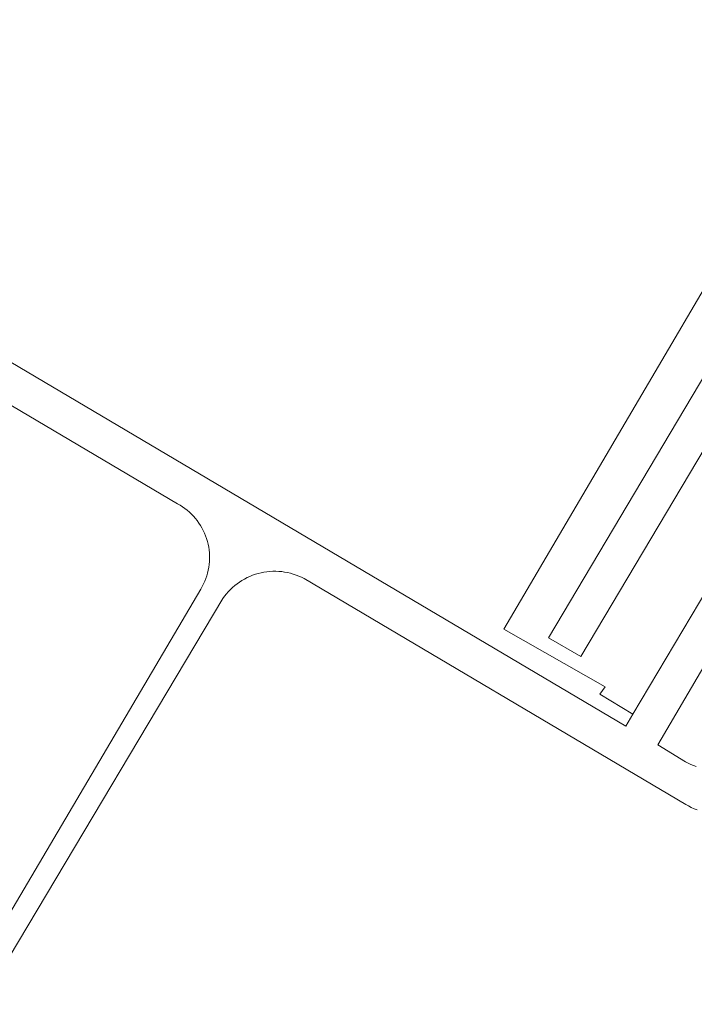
# Model space of a CAD drawing. Header units: metres. Extents: x 89888 to 94270, y 464165 to 468904.
# Tile 8 of 256: x 90791 to 90902, y 464796 to 464958. Entities that reach past the tile are written whole.
import ezdxf

# ---------------------------------------------------------------- set-up
doc = ezdxf.new("R2010")
doc.units = ezdxf.units.M
doc.layers.add('V_WEGGRENS_0', color=251, linetype='CONTINUOUS', lineweight=13)

msp = doc.modelspace()

# ---------------------------------------------------------------- linework, layer by layer
at = {"layer": 'V_WEGGRENS_0'}
for p, q in [((90907.7, 464869.43), (90892.27, 464843.37)), ((90892.27, 464843.37), (90891.11, 464841.41))]:
    msp.add_line(p, q, dxfattribs=at)
for points in [[(90970.53, 464934.19), (90929.91, 464957.51), (90871.05, 464857.34), (90887.72, 464847.9), (90886.83, 464846.65), (90892.27, 464843.37)], [(90701.79, 464946.39), (90817.43, 464877.97), (90817.84, 464877.74), (90818.25, 464877.48), (90818.64, 464877.2), (90819.01, 464876.91), (90819.38, 464876.6), (90819.72, 464876.27), (90820.05, 464875.92), (90820.37, 464875.56), (90820.66, 464875.19), (90820.94, 464874.8), (90821.2, 464874.4), (90821.44, 464873.99), (90821.66, 464873.56), (90821.87, 464873.13), (90822.04, 464872.69), (90822.2, 464872.24), (90822.34, 464871.78), (90822.45, 464871.31), (90822.55, 464870.84), (90822.62, 464870.37), (90822.66, 464869.9), (90822.69, 464869.42), (90822.69, 464868.94), (90822.67, 464868.47), (90822.63, 464867.99), (90822.57, 464867.52), (90822.48, 464867.04), (90822.37, 464866.58), (90822.24, 464866.12), (90822.08, 464865.67), (90821.91, 464865.22), (90821.71, 464864.79), (90821.49, 464864.36), (90821.26, 464863.95), (90781, 464795.71)], [(90943.59, 464930.44), (90933.49, 464936.57), (90883.7, 464852.84), (90878.39, 464855.94), (90931.46, 464945.2)], [(90949.31, 464927.71), (90943.78, 464918.59), (90912.78, 464866.32), (90896.37, 464838.33)], [(90891.11, 464841.41), (90776.59, 464909.15)], [(90789.77, 464803.46), (90824.88, 464862.37), (90825.16, 464862.76), (90825.46, 464863.14), (90825.78, 464863.51), (90826.12, 464863.86), (90826.47, 464864.2), (90826.84, 464864.51), (90827.22, 464864.81), (90827.62, 464865.1), (90828.02, 464865.36), (90828.45, 464865.6), (90828.88, 464865.83), (90829.32, 464866.03), (90829.77, 464866.21), (90830.23, 464866.37), (90830.69, 464866.51), (90831.16, 464866.62), (90831.64, 464866.72), (90832.12, 464866.79), (90832.61, 464866.84), (90833.09, 464866.86), (90833.58, 464866.87), (90834.06, 464866.85), (90834.55, 464866.81), (90835.03, 464866.74), (90835.51, 464866.65), (90835.98, 464866.54), (90836.45, 464866.41), (90836.91, 464866.25), (90837.36, 464866.08), (90837.8, 464865.88), (90838.24, 464865.66), (90900.94, 464828.56), (90901.39, 464828.31), (90901.86, 464828.07), (90902.34, 464827.85), (90902.82, 464827.66)], [(90896.37, 464838.33), (90900.92, 464835.57), (90901.34, 464835.34), (90901.77, 464835.14), (90902.21, 464834.95), (90902.66, 464834.79)]]:
    msp.add_lwpolyline(points, dxfattribs=at)

doc.saveas('drawing.dxf')
